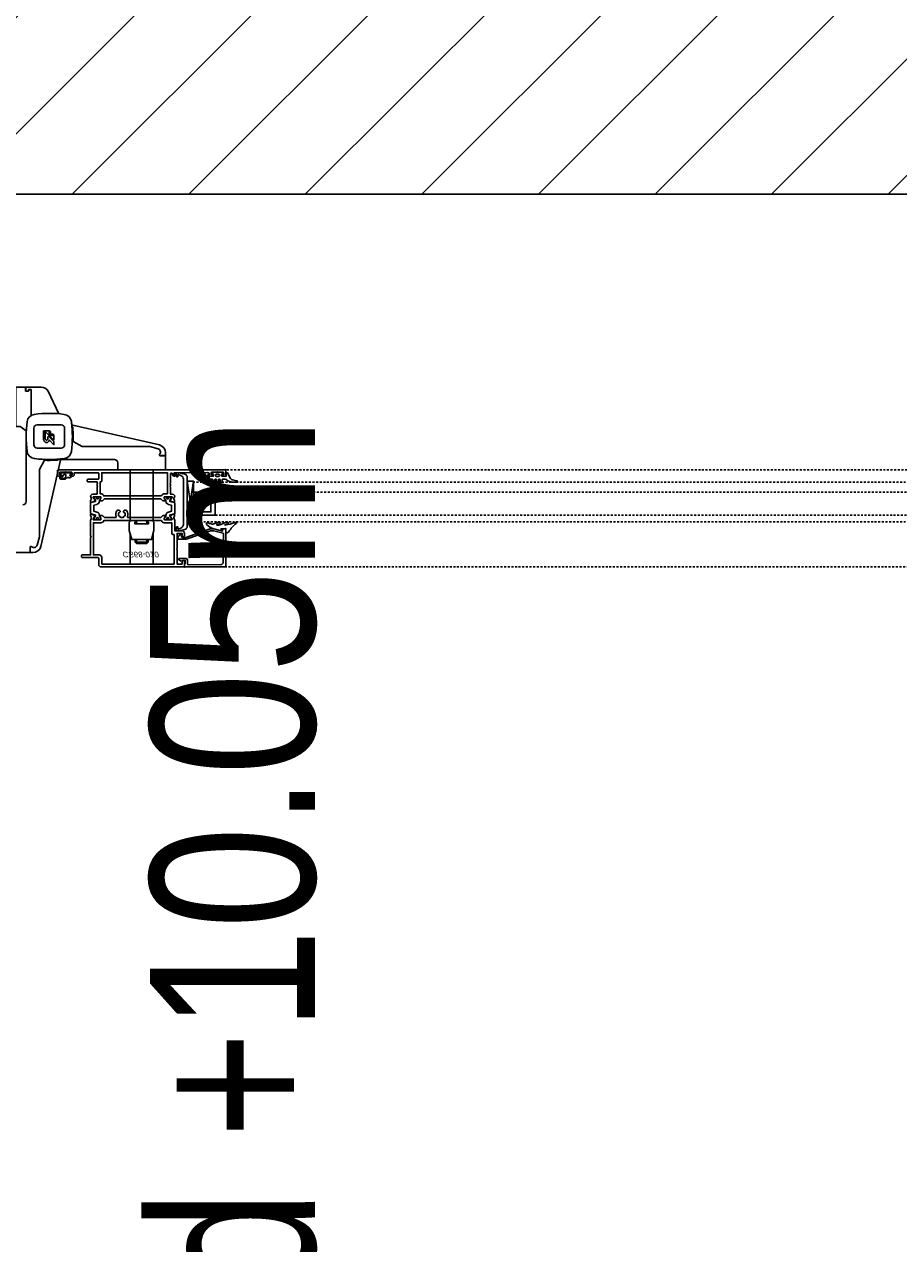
# Model space of a CAD drawing. Header units: millimetres. Extents: x 69081 to 158617, y -37521 to -9534.
# Tile 224 of 256: x 114021 to 114074, y -19924 to -19850. Entities that reach past the tile are written whole.
import ezdxf
from ezdxf.enums import TextEntityAlignment as Align
from ezdxf.lldxf.tags import DXFTag

# ---------------------------------------------------------------- set-up
doc = ezdxf.new("R2010")
doc.units = ezdxf.units.MM
doc.linetypes.add('KRE-SR', pattern=[0.2, 0.12, -0.08])
for name, color, linetype in [('A-SCI', 7, 'Continuous'), ('BA_drz', 7, 'Continuous'), ('JS_OLKA KONSTR', 231, 'Continuous'), ('JS_p.poż.', 240, 'Continuous'), ('RI-PROFILE', 8, 'Continuous')]:
    doc.layers.add(name, color=color, linetype=linetype)
doc.layers.add('OPIS', color=7, linetype='Continuous', lineweight=25)
doc.styles.add('T5', font='arial.ttf', dxfattribs={"oblique": 10, "height": 3.5})
doc.styles.add('WYM--ROMANSSHX-08', font='ROMANS.SHX', dxfattribs={"width": 0.8})
tags = doc.linetypes.add('KRE-DR', pattern=[0.1, 0.06, -0.04]).pattern_tags.tags
tags[6:7] = [DXFTag(74, 4), DXFTag(75, 0), DXFTag(340, '0'), DXFTag(46, 1.0), DXFTag(50, 0.0), DXFTag(44, 0.0), DXFTag(45, 0.0)]
tags[4:5] = [DXFTag(74, 4), DXFTag(75, 0), DXFTag(340, '0'), DXFTag(46, 1.0), DXFTag(50, 0.0), DXFTag(44, 0.0), DXFTag(45, 0.0)]

# ---------------------------------------------------------------- blocks, each defined once
blk = doc.blocks.new('PDKŁ')
for p, q in [((3.91, 12.5), (0.01, -12.5)), ((0.01, 12.5), (3.91, -12.5))]:
    blk.add_line(p, q)
blk.add_lwpolyline([(3.91, 12.5), (3.91, -12.5), (0, -12.5), (0, 12.5), (3.91, 12.5)])
blk = doc.blocks.new('drzwi90+50')
at = {"layer": 'RI-PROFILE'}
for p, q in [((-11.75, -0.851), (-11.75, -0.001)), ((-8.648, -0.621), (-4.75, -0.621)), ((-1.7, -1.52), (-1.7, -0.601)), ((-11.43, -0.851), (-11.75, -0.851)), ((-11.75, -0.871), (-11.43, -0.871)), ((-11.75, -1.029), (-11.75, -0.871)), ((-11.38, -0.921), (-11.38, -0.901)), ((-10.8, -1.421), (-11.296, -1.276)), ((-11.295, -1.276), (-10.789, -1.421)), ((-10.8, -1.421), (-6.7, -1.421)), ((-6.7, -1.421), (-6.144, -1.725)), ((-6.144, -1.721), (-6.7, -1.421)), ((-1.92, -0.751), (-1.88, -0.751)), ((-6.132, -2.701), (-11.388, -1.509)), ((-6.1, -5.969), (-6.1, -2.071)), ((-7.113, -2.842), (-7.113, -2.842)), ((-6.105, -2.701), (-6.132, -2.701)), ((-5, -3.465), (-5.3, -4.021)), ((-4.7, -3.421), (-4.75, -3.421)), ((-4.02, -3.426), (-4.02, -3.453)), ((-5.3, -8.121), (-5.3, -4.021)), ((-6.72, -9.071), (-6.72, -6.171)), ((-6.72, -6.171), (-6.3, -6.171)), ((-11.605, -6.921), (-12.441, -6.921)), ((-11.605, -6.921), (-10.588, -6.921)), ((-11.105, -7.221), (-11.205, -7.301)), ((-11.205, -7.941), (-11.205, -7.301)), ((-10.955, -7.301), (-11.205, -7.301)), ((-11.105, -8.021), (-11.105, -7.221)), ((-11.105, -7.221), (-10.955, -7.221)), ((-9.901, -7.221), (-10.005, -7.221)), ((-10.005, -7.301), (-9.864, -7.301)), ((-9.855, -6.921), (-6.72, -6.921)), ((-9.805, -8.131), (-9.805, -7.111)), ((-6.72, -8.171), (-6.72, -7.071)), ((-11.205, -7.941), (-10.955, -7.941)), ((-11.105, -8.021), (-11.205, -7.941)), ((-11.105, -8.021), (-10.955, -8.021)), ((-9.864, -7.941), (-10.005, -7.941)), ((-9.901, -8.021), (-10.005, -8.021)), ((-5.3, -8.121), (-5.446, -8.618)), ((-5.445, -8.616), (-5.3, -8.11)), ((-11.605, -8.321), (-12.441, -8.321)), ((-11.605, -8.321), (-10.588, -8.321)), ((-9.855, -8.321), (-6.72, -8.321)), ((-5.87, -8.751), (-5.87, -9.071)), ((-5.85, -9.071), (-5.85, -8.751)), ((-5.8, -8.701), (-5.82, -8.701)), ((-5.87, -9.071), (-6.72, -9.071)), ((-5.692, -9.071), (-5.85, -9.071))]:
    blk.add_line(p, q, dxfattribs=at)
at = {"layer": 'RI-PROFILE', "linetype": 'KRE-DR'}
blk.add_line((-4.02, -3.453), (-5.212, -8.709), dxfattribs=at)
at = {"layer": 'RI-PROFILE', "linetype": 'KRE-SR'}
for p, q in [((-8.081, -10.777), (-8.081, -93.565)), ((-7.481, -93.565), (-7.481, -10.777)), ((-12.621, -12.671), (-12.621, -91.671)), ((-6.721, -91.671), (-6.721, -12.671))]:
    blk.add_line(p, q, dxfattribs=at)
at = {"layer": 'RI-PROFILE'}
for points in [[(-4.45, -0.621), (-4.359, -0.621), (-4.1, -0.251), (-4.1, -0.001), (-1.7, -0.001), (-1.7, -0.571), (-1.92, -0.571, 0.414214), (-1.95, -0.601), (-1.95, -0.741, 0.414214), (-1.92, -0.771), (-1.88, -0.771, -0.414214), (-1.85, -0.801), (-1.85, -0.891, -0.414214), (-1.88, -0.921), (-2.1, -0.921), (-3.175, -0.921)], [(-1.7, -0.601), (-1.92, -0.601, 0.414214), (-1.95, -0.631), (-1.95, -0.721, 0.414214), (-1.92, -0.751)], [(-6.041, -2.931, -0.031966), (-6.1, -2.039, -0.031912), (-6.045, -1.148, -0.001317), (-6.041, -1.111)], [(-4.2, -1.091), (-5.2, -1.091, 0.414209), (-5.4, -1.291)], [(-5.4, -1.291), (-5.4, -2.751, 0.414218), (-5.2, -2.951)], [(-4, -2.751), (-4, -1.291, 0.414223), (-4.2, -1.091)], [(-3.425, -0.921), (-1.88, -0.921, 0.414214), (-1.85, -0.891)], [(-1.85, -0.891), (-1.85, -0.781, 0.414214), (-1.88, -0.751)], [(-5.2, -2.951), (-4.2, -2.951, 0.414204), (-4, -2.751)], [(-7.456, -5.151, 0.414214), (-7.406, -5.201), (-6.901, -5.201), (-6.901, -9.191), (-8.176, -9.191), (-8.176, -8.996, 0.333915), (-8.306, -8.824), (-8.306, -5.329, 0.33369), (-8.176, -5.156), (-8.176, -5.101), (-8.176, -5.101), (-8.101, -5.101), (-7.456, -5.101), (-7.456, -5.151), (-7.456, -5.154)], [(-8.435, -9.419), (-8.595, -9.331), (-8.64, -9.329), (-8.708, -9.589, -0.340697), (-8.757, -9.626), (-9.356, -9.626, -0.340697), (-9.404, -9.589), (-9.473, -9.329), (-9.517, -9.331), (-9.678, -9.419), (-9.678, -9.419), (-9.678, -9.419), (-9.678, -9.419), (-9.678, -9.419), (-9.678, -9.419), (-9.679, -9.419), (-9.679, -9.419), (-9.679, -9.419), (-9.679, -9.419), (-9.679, -9.42), (-9.68, -9.42), (-9.68, -9.42), (-9.68, -9.42), (-9.68, -9.42), (-9.68, -9.42), (-9.68, -9.42), (-9.681, -9.42), (-9.681, -9.42), (-9.681, -9.42), (-9.681, -9.42), (-9.681, -9.42), (-9.682, -9.42), (-9.682, -9.42), (-9.682, -9.421), (-9.682, -9.421), (-9.683, -9.421), (-9.683, -9.421), (-9.683, -9.421), (-9.683, -9.421), (-9.683, -9.421), (-9.684, -9.421), (-9.684, -9.421), (-9.684, -9.421), (-9.684, -9.421), (-9.684, -9.421), (-9.685, -9.421), (-9.685, -9.421), (-9.685, -9.421), (-9.685, -9.421), (-9.685, -9.421), (-9.686, -9.421), (-9.686, -9.421), (-9.686, -9.421), (-9.686, -9.421), (-9.686, -9.421), (-9.687, -9.421), (-9.687, -9.421), (-9.687, -9.421), (-9.687, -9.421), (-9.688, -9.421), (-9.731, -9.421, -0.440048), (-9.756, -9.396), (-9.755, -9.286, -0.443383), (-9.731, -9.261), (-9.707, -9.261, 1.657677), (-9.71, -9.156), (-9.731, -9.156, -0.44283), (-9.755, -9.131), (-9.755, -9.021, -0.459063), (-9.731, -8.997), (-9.682, -8.997), (-9.529, -9.085, 0.13166), (-9.514, -9.089), (-9.499, -9.089, -0.340635), (-9.286, -9.253), (-9.24, -9.426), (-8.872, -9.426), (-8.827, -9.253, -0.340635), (-8.614, -9.089), (-8.599, -9.089, 0.13166), (-8.584, -9.085), (-8.43, -8.996), (-8.381, -8.996, -0.414214), (-8.356, -9.021), (-8.356, -9.131, -0.414214), (-8.381, -9.156), (-8.403, -9.156, 1.657677), (-8.406, -9.261), (-8.381, -9.261, -0.414214), (-8.356, -9.286), (-8.356, -9.396, -0.414214), (-8.381, -9.421), (-8.425, -9.421), (-8.425, -9.421), (-8.426, -9.421), (-8.426, -9.421), (-8.426, -9.421), (-8.426, -9.421), (-8.426, -9.421), (-8.427, -9.421), (-8.427, -9.421), (-8.427, -9.421), (-8.427, -9.421), (-8.427, -9.421), (-8.428, -9.421), (-8.428, -9.421), (-8.428, -9.421), (-8.428, -9.421), (-8.428, -9.421), (-8.429, -9.421), (-8.429, -9.421)], [(-7.131, -12.285, 0.855905), (-6.986, -12.285), (-6.986, -12.167, 0.885646), (-7.131, -12.167), (-7.131, -12.285)]]:
    blk.add_lwpolyline(points, format="xyb", dxfattribs=at)
for points in [[(-4.815, -1.935), (-4.83, -1.934), (-4.846, -1.93), (-4.863, -1.924), (-4.88, -1.916), (-4.895, -1.905), (-4.907, -1.892), (-4.915, -1.875), (-4.918, -1.856), (-4.915, -1.834), (-4.911, -1.825), (-4.907, -1.817), (-4.894, -1.803), (-4.877, -1.792), (-4.859, -1.785), (-4.839, -1.78), (-4.819, -1.777), (-4.8, -1.776), (-4.479, -1.776), (-4.371, -1.667), (-4.806, -1.667), (-4.835, -1.668), (-4.864, -1.671), (-4.89, -1.676), (-4.915, -1.683), (-4.938, -1.691), (-4.96, -1.701), (-4.979, -1.712), (-4.997, -1.724), (-5.013, -1.738), (-5.027, -1.752), (-5.039, -1.768), (-5.048, -1.784), (-5.056, -1.801), (-5.062, -1.819), (-5.065, -1.837), (-5.066, -1.855), (-5.064, -1.882), (-5.056, -1.908), (-5.044, -1.933), (-5.027, -1.957), (-5.005, -1.978), (-4.979, -1.998), (-4.948, -2.014), (-4.914, -2.027), (-5.201, -2.304), (-5.008, -2.304), (-4.712, -2.009), (-4.703, -1.999), (-4.698, -1.989), (-4.694, -1.975), (-4.695, -1.965), (-4.698, -1.956), (-4.703, -1.949), (-4.709, -1.944), (-4.719, -1.94), (-4.73, -1.937), (-4.761, -1.935), (-4.815, -1.935)], [(-4.932, -2.304), (-4.641, -2.304), (-4.641, -2.013), (-4.35, -2.014), (-4.35, -1.722), (-4.932, -2.304)], [(-4.607, -2.047), (-4.607, -2.304), (-4.563, -2.259), (-4.562, -2.091), (-4.393, -2.092), (-4.35, -2.047), (-4.607, -2.047)], [(-1.95, -1.953), (-3.324, -2.602)], [(-9.805, -7.921), (-9.805, -8.271), (-9.905, -8.371), (-10.405, -8.371), (-10.955, -8.221), (-10.955, -7.021), (-10.405, -6.871), (-9.905, -6.871), (-9.805, -6.971), (-9.805, -7.321), (-9.855, -7.321), (-9.905, -7.211), (-10.005, -7.211), (-10.005, -8.031), (-9.905, -8.031), (-9.855, -7.921), (-9.805, -7.921)]]:
    blk.add_lwpolyline(points, dxfattribs=at)
for points in [[(-6.771, -2.521, -0.414214), (-6.721, -2.571), (-6.721, -12.671, -0.414214), (-6.771, -12.721), (-7.051, -12.721, -0.414214), (-7.101, -12.671), (-7.101, -12.512, -0.99805), (-7.021, -12.511), (-7.021, -12.601), (-6.911, -12.601, 0.414214), (-6.861, -12.551), (-6.861, -11.891, 0.414214), (-6.911, -11.841), (-7.021, -11.841), (-7.021, -11.841), (-7.021, -11.931, -0.998176), (-7.101, -11.932), (-7.101, -11.661, -1.000716), (-7.021, -11.661), (-7.021, -11.721), (-6.951, -11.721, 0.414214), (-6.901, -11.671), (-6.901, -11.621), (-6.886, -11.621), (-6.901, -9.601, 0.412055), (-6.921, -9.581), (-7.021, -9.581), (-7.021, -9.641), (-7.101, -9.641), (-7.101, -9.601, -0.43156), (-6.974, -9.482, 0.43156), (-6.921, -9.432), (-6.921, -9.421, 0.414214), (-6.971, -9.371), (-7.541, -9.371), (-7.571, -9.341), (-7.601, -9.371), (-7.691, -9.371), (-7.721, -9.341), (-7.751, -9.371), (-8.196, -9.371), (-8.196, -9.471, -0.268304), (-8.273, -9.612), (-8.301, -9.629, -0.250573), (-8.319, -9.629, 0.103677), (-8.518, -9.581, 0.205169), (-8.533, -9.587), (-8.566, -9.619, -0.197654), (-8.58, -9.625), (-8.694, -9.625, -0.536162), (-8.713, -9.597), (-8.603, -9.338, -1.096781), (-8.568, -9.357), (-8.404, -9.472, 0.606807), (-8.356, -9.447), (-8.356, -9.016, 0.414214), (-8.376, -8.996), (-8.431, -8.996, 0.131589), (-8.441, -8.999), (-8.566, -9.071), (-8.606, -9.071), (-8.606, -8.922, -0.198435), (-8.592, -8.887), (-8.486, -8.78), (-8.486, -5.372), (-8.592, -5.266, -0.198435), (-8.606, -5.231), (-8.606, -5.081), (-8.566, -5.081), (-8.441, -5.154, 0.131589), (-8.431, -5.156), (-8.376, -5.156, 0.414214), (-8.356, -5.136), (-8.356, -4.705, 0.606807), (-8.404, -4.681), (-8.568, -4.796, -1.096781), (-8.603, -4.815), (-8.713, -4.556, -0.536162), (-8.694, -4.528), (-8.58, -4.528, -0.197654), (-8.566, -4.533), (-8.533, -4.566, 0.205169), (-8.518, -4.572, 0.103677), (-8.319, -4.523, -0.250573), (-8.301, -4.524), (-8.273, -4.541, -0.268304), (-8.196, -4.681), (-8.196, -4.921), (-7.751, -4.921), (-7.721, -4.951), (-7.691, -4.921), (-7.601, -4.921), (-7.571, -4.951), (-7.541, -4.921), (-7.456, -4.921), (-7.456, -4.371, -0.414214), (-7.406, -4.321), (-7.346, -4.321, -0.414165), (-7.296, -4.371), (-7.296, -4.971), (-7.296, -4.974), (-7.296, -4.976), (-7.296, -4.977), (-7.296, -4.979), (-7.295, -4.98), (-7.295, -4.982), (-7.295, -4.983), (-7.294, -4.985), (-7.294, -4.986), (-7.294, -4.988), (-7.293, -4.989), (-7.292, -4.991), (-7.292, -4.992), (-7.291, -4.994), (-7.29, -4.995), (-7.29, -4.996), (-7.289, -4.998), (-7.288, -4.999), (-7.287, -5.001), (-7.286, -5.002), (-7.285, -5.003), (-7.284, -5.004), (-7.283, -5.006), (-7.282, -5.007), (-7.28, -5.008), (-7.279, -5.009), (-7.278, -5.01), (-7.277, -5.011), (-7.275, -5.012), (-7.274, -5.013), (-7.273, -5.014), (-7.271, -5.015), (-7.27, -5.016), (-7.268, -5.016), (-7.267, -5.017), (-7.265, -5.018), (-7.264, -5.018), (-7.262, -5.019), (-7.261, -5.019), (-7.259, -5.02), (-7.258, -5.02), (-7.256, -5.02), (-7.255, -5.021), (-7.253, -5.021), (-7.252, -5.021), (-7.251, -5.021), (-7.249, -5.021), (-7.248, -5.021), (-7.246, -5.021), (-7.246, -5.021), (-6.951, -5.021, 0.414214), (-6.901, -4.971), (-6.901, -3.571, 0.414214), (-6.951, -3.521), (-7.051, -3.521, -0.414214), (-7.101, -3.471), (-7.101, -3.311, -0.998203), (-7.021, -3.311), (-7.021, -3.401), (-6.911, -3.401, 0.414214), (-6.861, -3.351), (-6.861, -2.691, 0.414214), (-6.911, -2.641), (-7.021, -2.641), (-7.021, -2.731), (-7.101, -2.731), (-7.101, -2.571, -0.414214), (-7.051, -2.521)], [(-7.027, -2.751, -0.767684), (-7.101, -2.731), (-7.102, -2.719, 0.085146), (-7.105, -2.708, 0.196823), (-7.16, -2.661, 0.478694), (-7.296, -2.73), (-7.296, -2.92), (-7.296, -2.92, 0.174661), (-7.269, -2.996), (-7.262, -3.004), (-7.236, -3.04), (-7.234, -3.044), (-7.199, -3.152, -0.068397), (-7.201, -3.224), (-7.201, -3.237, 0.170232), (-7.154, -3.361, 0.665595), (-7.101, -3.341), (-7.101, -3.312, -0.766536), (-7.027, -3.292), (-7.001, -3.336, 0.60612), (-6.948, -3.334), (-6.906, -3.245), (-6.901, -3.224), (-6.901, -2.819), (-6.906, -2.798), (-6.948, -2.709, 0.606131), (-7.001, -2.706)], [(-7.14, -3.017), (-7.227, -2.938, -0.18506), (-7.245, -2.879), (-7.245, -2.749), (-7.233, -2.728), (-7.211, -2.721), (-7.19, -2.731), (-7.181, -2.753), (-7.18, -2.765), (-7.177, -2.783), (-7.156, -2.816), (-7.113, -2.842), (-7.067, -2.862), (-7.04, -2.877, -0.433179), (-7.018, -3.009, -0.420657), (-7.14, -3.017, 1.025064)], [(-9.285, -6.524, -0.112813), (-9.343, -6.575), (-9.325, -6.594, -0.272961), (-9.528, -6.594), (-9.509, -6.575, -0.14588), (-9.58, -6.505), (-9.599, -6.523, -0.273255), (-9.599, -6.32), (-9.58, -6.338, -0.14598), (-9.509, -6.267), (-9.528, -6.249, -0.272863), (-9.325, -6.249), (-9.343, -6.267, -0.112856), (-9.284, -6.319, 0.386415), (-9.258, -6.325), (-9.213, -6.298, 0.530912), (-9.202, -6.133, 0.263412), (-9.558, -6.081, -0.527237), (-9.626, -6.034), (-9.626, -5.372), (-9.521, -5.266, 0.198435), (-9.506, -5.231), (-9.506, -5.081), (-9.546, -5.081), (-9.672, -5.154, -0.131589), (-9.682, -5.156), (-9.736, -5.156, -0.414214), (-9.756, -5.136), (-9.756, -4.705, -0.606807), (-9.709, -4.681), (-9.543, -4.793, 0.629353), (-9.509, -4.812), (-9.4, -4.556, 0.536162), (-9.418, -4.528), (-9.532, -4.528, 0.197654), (-9.546, -4.533), (-9.58, -4.566, -0.205169), (-9.594, -4.572, -0.106092), (-9.797, -4.521), (-10.736, -4.521), (-10.786, -4.571), (-10.836, -4.521), (-11.886, -4.521), (-11.886, -4.021, 0.414214), (-11.936, -3.971), (-11.996, -3.971, 0.414214), (-12.046, -4.021), (-12.046, -4.971, -0.414292), (-12.096, -5.021), (-12.471, -5.021, 0.414292), (-12.621, -5.171), (-12.621, -10.171, 0.414214), (-12.571, -10.221), (-12.263, -10.221), (-12.224, -10.154, 0.199244), (-12.222, -10.138), (-12.24, -10.071), (-12.441, -10.071), (-12.441, -9.771), (-11.551, -9.771), (-11.521, -9.741), (-11.491, -9.771), (-10.581, -9.771), (-10.581, -10.071), (-10.801, -10.071, 0.577388), (-10.819, -10.101), (-10.749, -10.221), (-10.584, -10.221, 0.414214), (-10.422, -10.059), (-10.422, -9.631), (-9.797, -9.631, -0.106121), (-9.594, -9.581, -0.205169), (-9.58, -9.587), (-9.546, -9.619, 0.197654), (-9.532, -9.625), (-9.418, -9.625, 0.536162), (-9.4, -9.597), (-9.508, -9.342, 0.626446), (-9.544, -9.36), (-9.709, -9.472, -0.606807), (-9.756, -9.447), (-9.756, -9.016, -0.414214), (-9.736, -8.996), (-9.682, -8.996, -0.131589), (-9.672, -8.999), (-9.546, -9.071), (-9.506, -9.071), (-9.506, -8.922, 0.198435), (-9.521, -8.887), (-9.626, -8.781), (-9.626, -6.808, -0.527301), (-9.558, -6.762, 0.263181), (-9.203, -6.71, 0.530303), (-9.213, -6.545), (-9.258, -6.518, 0.387107)], [(-9.806, -8.823), (-9.806, -5.329, -0.33408), (-9.936, -5.156), (-9.936, -4.701), (-11.886, -4.701), (-11.886, -5.051, -0.414214), (-12.036, -5.201), (-12.441, -5.201), (-12.441, -9.591), (-10.651, -9.591), (-10.651, -9.551, -0.414214), (-10.551, -9.451), (-9.936, -9.451), (-9.936, -9.451), (-9.936, -8.996, -0.333959)], [(-9.755, -5.022), (-9.755, -5.132, 0.459063), (-9.731, -5.156), (-9.682, -5.156), (-9.529, -5.068, -0.13166), (-9.514, -5.064), (-9.499, -5.064, 0.340635), (-9.286, -4.9), (-9.24, -4.727), (-8.872, -4.727), (-8.827, -4.9, 0.340635), (-8.614, -5.064), (-8.599, -5.064, -0.13166), (-8.584, -5.068), (-8.43, -5.157), (-8.381, -5.157, 0.414214), (-8.356, -5.132), (-8.356, -5.022, 0.414214), (-8.381, -4.997), (-8.403, -4.997, -1.657677), (-8.406, -4.892), (-8.381, -4.892, 0.414214), (-8.356, -4.867), (-8.356, -4.757, 0.414214), (-8.381, -4.732), (-8.425, -4.732, 0.177104), (-8.435, -4.734), (-8.595, -4.822), (-8.64, -4.824), (-8.708, -4.564, 0.340697), (-8.757, -4.527), (-9.356, -4.527, 0.308868), (-9.4, -4.566), (-9.473, -4.824), (-9.517, -4.822), (-9.678, -4.734, -0.02896), (-9.688, -4.732), (-9.731, -4.732, 0.440048), (-9.756, -4.757), (-9.755, -4.867, 0.443383), (-9.731, -4.892), (-9.707, -4.892, -1.657677), (-9.71, -4.997), (-9.731, -4.997, 0.44283)], [(-10.62, -12.591, 0.287858), (-10.574, -12.564), (-10.421, -11.993), (-10.421, -11.795), (-10.942, -10.315), (-10.942, -9.856, -0.459407), (-10.881, -9.806, -0.329042), (-10.643, -10.071), (-10.717, -10.071, -0.256151), (-10.755, -10.054), (-10.764, -10.044, 0.632112), (-10.822, -10.072), (-10.822, -10.295), (-10.301, -11.775), (-10.301, -12.009), (-10.363, -12.239), (-10.441, -12.531), (-10.301, -12.531), (-10.301, -12.671, -0.418945), (-10.352, -12.721), (-12.571, -12.721, -0.414214), (-12.621, -12.671), (-12.621, -10.271, -0.414214), (-12.571, -10.221), (-12.492, -10.221, -0.287257), (-12.457, -10.236), (-12.436, -10.257, 0.267249), (-12.401, -10.271), (-12.222, -10.271), (-12.222, -10.121), (-12.235, -10.121), (-12.266, -10.021), (-12.18, -9.871), (-12.152, -9.871), (-12.15, -9.871), (-12.149, -9.871, -0.454319), (-12.102, -9.921), (-12.102, -10.272, -0.462511), (-12.231, -10.402), (-12.441, -10.402, 0.416568), (-12.491, -10.452), (-12.475, -12.425, 0.405463), (-12.327, -12.574)], [(-7.014, -9.852, 0.638068), (-7.033, -9.826), (-7.107, -9.826, -1.146176), (-7.107, -9.726), (-6.996, -9.726), (-6.997, -9.681), (-6.996, -9.636), (-6.952, -9.636), (-6.907, -9.636), (-6.906, -9.681), (-6.906, -9.914), (-6.906, -9.949), (-6.918, -9.982), (-6.988, -10.239, -0.351665), (-7.181, -10.386), (-10.152, -10.386, -0.362129), (-10.345, -10.239), (-10.416, -9.982), (-10.428, -9.949), (-10.428, -9.914), (-10.428, -9.681, -0.99031), (-10.337, -9.681), (-10.337, -9.726), (-10.227, -9.726, -1.11146), (-10.227, -9.826), (-10.3, -9.826, 0.655905), (-10.319, -9.852), (-10.268, -9.992, 0.31307), (-10.033, -10.156), (-7.3, -10.156, 0.342952), (-7.066, -9.992)]]:
    blk.add_lwpolyline(points, format="xyb", close=True, dxfattribs=at)
at = {"layer": 'RI-PROFILE', "linetype": 'KRE-SR'}
blk.add_lwpolyline([(-9.481, -10.777), (-9.481, -93.565), (-9.881, -93.565), (-9.881, -10.777)], dxfattribs=at)
at = {"layer": 'RI-PROFILE'}
for points in [[(-9.481, -12.077), (-8.081, -12.077), (-8.081, -10.777), (-9.481, -10.777)], [(-8.281, -11.027), (-9.281, -11.027), (-9.281, -11.827), (-8.281, -11.827)]]:
    blk.add_lwpolyline(points, close=True, dxfattribs=at)
at = {"layer": 'RI-PROFILE', "linetype": 'KRE-DR'}
for points in [[(-9.923, -12.209), (-9.91, -12.298, -1), (-9.977, -12.368, -0.221584), (-10.003, -12.339), (-10.026, -12.249), (-10.05, -12.183), (-10.059, -12.174), (-10.076, -12.176, 0.175319), (-9.943, -12.64), (-9.911, -12.749), (-9.914, -12.801, -1), (-9.963, -12.878, -0.317302), (-10.004, -12.844), (-10.014, -12.769), (-10.044, -12.691), (-10.049, -12.679), (-10.062, -12.678), (-10.075, -12.678, 0.074745), (-9.913, -13.314, -1), (-9.962, -13.376, -0.20561), (-9.979, -13.359, 0.095737), (-10.481, -12.916, -0.250819), (-10.551, -12.721), (-10.301, -12.721), (-10.301, -12.488), (-10.301, -12.441), (-10.412, -12.441), (-10.398, -12.377), (-10.309, -12.009, -0.13918), (-10.034, -11.565, -0.962884), (-9.95, -11.65, 0.084626), (-9.996, -11.84, 0.323058), (-9.972, -12.054), (-9.952, -12.106), (-9.946, -12.123, -0.058863)], [(-7.301, -12.707), (-7.301, -12.523, 0.414214), (-7.321, -12.503), (-7.461, -12.503, -0.414214), (-7.481, -12.483), (-7.481, -12.403, -0.414214), (-7.461, -12.383), (-7.321, -12.383, 0.414214), (-7.301, -12.363), (-7.301, -12.303, 0.414214), (-7.321, -12.283), (-7.461, -12.283, -0.414214), (-7.481, -12.263), (-7.481, -12.183, -0.414214), (-7.461, -12.163), (-7.321, -12.163, 0.414214), (-7.301, -12.143), (-7.301, -12.083, 0.414214), (-7.321, -12.063), (-7.461, -12.063, -0.414208), (-7.481, -12.043), (-7.481, -11.963, -0.414219), (-7.461, -11.943), (-7.321, -11.943, 0.414214), (-7.301, -11.923), (-7.301, -11.863, 0.414214), (-7.321, -11.843), (-7.461, -11.843, -0.413901), (-7.481, -11.823), (-7.481, -11.743, -0.410424), (-7.461, -11.723), (-7.101, -11.723), (-7.101, -11.972), (-7.101, -11.972), (-7.013, -11.972), (-6.984, -11.921, -0.392584), (-6.947, -11.915), (-6.861, -12.001), (-6.861, -12.442), (-6.945, -12.526, -0.342583), (-6.977, -12.525), (-7.012, -12.473), (-7.101, -12.473), (-7.101, -12.743), (-6.881, -12.743), (-6.91, -12.838), (-7.257, -13.011, 0.146205), (-7.332, -13.138), (-7.35, -13.208), (-7.383, -13.369), (-7.39, -13.425, -0.694648), (-7.481, -13.391), (-7.481, -13.231), (-7.469, -13.119, -0.091297), (-7.387, -12.848), (-7.313, -12.755, 0.148233)]]:
    blk.add_lwpolyline(points, format="xyb", close=True, dxfattribs=at)
at = {"layer": 'RI-PROFILE'}
for centre, radius, start, end in [((-8.65, -0.421), 0.2, 179.99878, 270.64644), ((-5.545, -1.176), 0.5, 97.46812, 172.53145), ((-4.7, -7.621), 7, 82.53138, 97.46806), ((-3.855, -1.176), 0.5, 7.46803, 82.53135), ((-11.25, -1.029), 0.5, 180.00008, 254.00007), ((-11.24, -1.084), 0.2, 139.46427, 253.64827), ((-11.24, -1.084), 0.2, 139.4649, 253.99976), ((-11.43, -0.901), 0.05, 359.99956, 90.00044), ((-11.43, -0.921), 0.05, 319.46219, 90.00141), ((-11.43, -0.921), 0.05, 319.46245, 0.00099), ((-10.3, -2.021), 7, 352.53144, 7.46811), ((0.85, -2.021), 7, 177.54291, 183.38541), ((0.85, -2.021), 7, 177.57159, 183.37506), ((-2.2, -1.52), 0.5, 300, 0), ((-5.639, -2.404), 0.5, 183.37956, 209.36472), ((-5.639, -2.405), 0.5, 183.38909, 208.93505), ((-6.12, -2.671), 0.05, 275.81556, 28.93495), ((-6.105, -2.666), 0.035, 269.99403, 29.35809), ((-5.545, -2.866), 0.5, 187.46803, 262.53153), ((-3.855, -2.866), 0.5, 277.46824, 352.53135), ((-3.855, -2.866), 0.5, 277.46813, 352.53162), ((-4.75, 3.579), 7, 262.53091, 269.99599), ((-4.7, 3.579), 7, 262.53147, 277.46806), ((-4.7, 3.579), 7, 269.99581, 277.46746), ((-4.316, -2.96), 0.5, 273.38909, 298.93505), ((-4.055, -3.426), 0.035, 359.99403, 119.35809), ((-6.3, -5.971), 0.2, 269.99878, 0.64644), ((-5.82, -8.751), 0.05, 89.99956, 180.00044), ((-5.8, -8.751), 0.05, 49.46219, 180.00141), ((-5.8, -8.751), 0.05, 49.46245, 90.00099), ((-5.638, -8.561), 0.2, 229.4649, 343.99976), ((-5.638, -8.561), 0.2, 229.46427, 343.64827), ((-5.692, -8.571), 0.5, 270.00008, 344.00007)]:
    blk.add_arc(centre, radius, start, end, dxfattribs=at)
at = {"layer": 'RI-PROFILE', "linetype": 'KRE-SR'}
blk.add_arc((-4.641, -2.013), 97.859, 180, 265.32225, dxfattribs=at)
at = {"layer": 'RI-PROFILE', "linetype": 'KRE-DR'}
blk.add_arc((-4.7, 3.529), 7, 267.54291, 273.38541, dxfattribs=at)
at = {"layer": 'RI-PROFILE'}
for p in [(-4.7, -2.015), (-6.861, -3.021), (-12.621, -10.221), (-12.621, -10.221), (-10.337, -9.726), (-6.996, -9.726), (-6.907, -9.636), (-9.884, -10.772), (-8.684, -10.772), (-7.484, -10.772), (-7.101, -11.972), (-6.861, -12.221), (-10.301, -12.721), (-10.301, -12.721), (-7.101, -12.721), (-7.101, -12.743), (-6.721, -12.721)]:
    blk.add_point(p, dxfattribs=at)
at = {"layer": 'RI-PROFILE', "extrusion": (0, 0, -1), "xscale": 0.09999999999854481, "yscale": 0.09999999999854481, "zscale": -0.09999999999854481, "rotation": 270}
blk.add_blockref('PDKŁ', (8.667, -10.386), dxfattribs=at)
at = {"layer": 'RI-PROFILE', "style": 'T5', "oblique": 10, "text_generation_flag": 4, "width": 1.015427}
blk.add_text('CS68-010', height=0.3447, rotation=270, dxfattribs=at).set_placement((-11.693, -8.635), align=Align.RIGHT)
blk = doc.blocks.new('A$C04435ce7')
at = {"layer": 'OPIS', "insert": (3344.227, 1440.843), "char_height": 10, "width": 174.36586, "attachment_point": 3, "rotation": 90, "style": 'WYM--ROMANSSHX-08'}
blk.add_mtext('{\\fArial|b0|i0|c238|p34;bxh=24x24cm, spód +10.05m}', dxfattribs=at)

msp = doc.modelspace()

# ---------------------------------------------------------------- hatches: boundary and pattern name
at = {"layer": 'JS_p.poż.'}
h = msp.add_hatch(dxfattribs=at)
h.set_pattern_fill('ANSI31', color=256, scale=40, style=0)
h.set_pattern_definition([(45, (93330.235, -5530.9077), (-3.5355339, 3.5355339), [])])
h.paths.add_polyline_path([(114670.1415, -19860.5941), (114670.1415, -19836.607), (113996.1415, -19836.5941), (113996.1415, -19860.5941)])

# ---------------------------------------------------------------- linework, layer by layer
at = {"layer": 'A-SCI', "color": 4}
msp.add_lwpolyline([(114020.1415, -19860.5941), (114646.1415, -19860.5941), (114646.1415, -19886.0941)], dxfattribs=at)

# ---------------------------------------------------------------- block references
at = {"layer": 'BA_drz', "rotation": 89.99999999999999}
msp.add_blockref('drzwi90+50', (114020.1415, -19870.5941), dxfattribs=at)
msp.add_blockref('drzwi90+50', (114020.1415, -19870.5941), dxfattribs=at)
at = {"layer": 'JS_OLKA KONSTR'}
msp.add_blockref('A$C04435ce7', (110684.0499, -21314.9635), dxfattribs=at)

doc.saveas('drawing.dxf')
